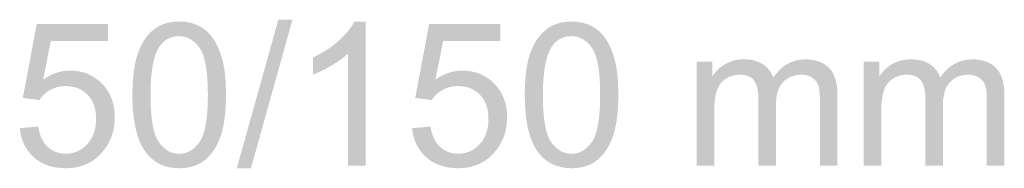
# Model space of a CAD drawing. Extents: x -12025 to 39812, y -28775 to 12.
# Tile 67 of 90: x 33665 to 34693, y -24945 to -24790. Entities that reach past the tile are written whole.
import ezdxf

# ---------------------------------------------------------------- set-up
doc = ezdxf.new("R2010")
doc.units = 0
doc.header["$MEASUREMENT"] = 0
doc.layers.add('OÚ Dukovany půdorys kóty 1NP', color=7, linetype='Continuous')

# ---------------------------------------------------------------- blocks, each defined once
blk = doc.blocks.new('(3)')
at = {"linetype": 'Continuous'}
h = blk.add_hatch(color=154, dxfattribs=at)
edge = h.paths.add_edge_path()
edge.add_spline(control_points=[(4766.2, -115.7), (4766.2, -115.7), (4785.5, -114.1), (4785.5, -114.1)], knot_values=[0, 0, 0, 0, 1, 1, 1, 1], degree=3, periodic=0)
edge.add_spline(control_points=[(4785.5, -114.1), (4786.9, -123.5), (4790.2, -130.6), (4795.4, -135.3)], knot_values=[0, 0, 0, 0, 1, 1, 1, 1], degree=3, periodic=0)
edge.add_spline(control_points=[(4795.4, -135.3), (4800.6, -140), (4806.9, -142.4), (4814.3, -142.4)], knot_values=[0, 0, 0, 0, 1, 1, 1, 1], degree=3, periodic=0)
edge.add_spline(control_points=[(4814.3, -142.4), (4823.1, -142.4), (4830.6, -139), (4836.7, -132.4)], knot_values=[0, 0, 0, 0, 1, 1, 1, 1], degree=3, periodic=0)
edge.add_spline(control_points=[(4836.7, -132.4), (4842.9, -125.7), (4845.9, -116.8), (4845.9, -105.8)], knot_values=[0, 0, 0, 0, 1, 1, 1, 1], degree=3, periodic=0)
edge.add_spline(control_points=[(4845.9, -105.8), (4845.9, -95.3), (4843, -87.1), (4837.1, -81)], knot_values=[0, 0, 0, 0, 1, 1, 1, 1], degree=3, periodic=0)
edge.add_spline(control_points=[(4837.1, -81), (4831.2, -74.9), (4823.5, -71.9), (4814, -71.9)], knot_values=[0, 0, 0, 0, 1, 1, 1, 1], degree=3, periodic=0)
edge.add_spline(control_points=[(4814, -71.9), (4808, -71.9), (4802.7, -73.3), (4797.9, -75.9)], knot_values=[0, 0, 0, 0, 1, 1, 1, 1], degree=3, periodic=0)
edge.add_spline(control_points=[(4797.9, -75.9), (4793.2, -78.6), (4789.4, -82.1), (4786.7, -86.4)], knot_values=[0, 0, 0, 0, 1, 1, 1, 1], degree=3, periodic=0)
edge.add_spline(control_points=[(4786.7, -86.4), (4786.7, -86.4), (4769.4, -84.2), (4769.4, -84.2)], knot_values=[0, 0, 0, 0, 1, 1, 1, 1], degree=3, periodic=0)
edge.add_spline(control_points=[(4769.4, -84.2), (4769.4, -84.2), (4783.9, -7.3), (4783.9, -7.3)], knot_values=[0, 0, 0, 0, 1, 1, 1, 1], degree=3, periodic=0)
edge.add_spline(control_points=[(4783.9, -7.3), (4783.9, -7.3), (4858.4, -7.3), (4858.4, -7.3)], knot_values=[0, 0, 0, 0, 1, 1, 1, 1], degree=3, periodic=0)
edge.add_spline(control_points=[(4858.4, -7.3), (4858.4, -7.3), (4858.4, -24.8), (4858.4, -24.8)], knot_values=[0, 0, 0, 0, 1, 1, 1, 1], degree=3, periodic=0)
edge.add_spline(control_points=[(4858.4, -24.8), (4858.4, -24.8), (4798.6, -24.8), (4798.6, -24.8)], knot_values=[0, 0, 0, 0, 1, 1, 1, 1], degree=3, periodic=0)
edge.add_spline(control_points=[(4798.6, -24.8), (4798.6, -24.8), (4790.6, -65.1), (4790.6, -65.1)], knot_values=[0, 0, 0, 0, 1, 1, 1, 1], degree=3, periodic=0)
edge.add_spline(control_points=[(4790.6, -65.1), (4799.6, -58.8), (4809, -55.7), (4818.9, -55.7)], knot_values=[0, 0, 0, 0, 1, 1, 1, 1], degree=3, periodic=0)
edge.add_spline(control_points=[(4818.9, -55.7), (4831.9, -55.7), (4843, -60.2), (4852, -69.3)], knot_values=[0, 0, 0, 0, 1, 1, 1, 1], degree=3, periodic=0)
edge.add_spline(control_points=[(4852, -69.3), (4860.9, -78.3), (4865.4, -90), (4865.4, -104.2)], knot_values=[0, 0, 0, 0, 1, 1, 1, 1], degree=3, periodic=0)
edge.add_spline(control_points=[(4865.4, -104.2), (4865.4, -117.7), (4861.5, -129.4), (4853.6, -139.3)], knot_values=[0, 0, 0, 0, 1, 1, 1, 1], degree=3, periodic=0)
edge.add_spline(control_points=[(4853.6, -139.3), (4844, -151.4), (4830.9, -157.5), (4814.3, -157.5)], knot_values=[0, 0, 0, 0, 1, 1, 1, 1], degree=3, periodic=0)
edge.add_spline(control_points=[(4814.3, -157.5), (4800.6, -157.5), (4789.5, -153.7), (4780.9, -146.1)], knot_values=[0, 0, 0, 0, 1, 1, 1, 1], degree=3, periodic=0)
edge.add_spline(control_points=[(4780.9, -146.1), (4772.3, -138.4), (4767.4, -128.3), (4766.2, -115.7)], knot_values=[0, 0, 0, 0, 1, 1, 1, 1], degree=3, periodic=0)
edge.add_spline(control_points=[(4766.2, -115.7), (4766.2, -115.7), (4766.2, -115.7), (4766.2, -115.7)], knot_values=[0, 0, 0, 0, 1, 1, 1, 1], degree=3, periodic=0)
h = blk.add_hatch(color=154, dxfattribs=at)
edge = h.paths.add_edge_path()
edge.add_spline(control_points=[(4883.8, -81.1), (4883.8, -63.4), (4885.6, -49.1), (4889.3, -38.4)], knot_values=[0, 0, 0, 0, 1, 1, 1, 1], degree=3, periodic=0)
edge.add_spline(control_points=[(4889.3, -38.4), (4892.9, -27.6), (4898.3, -19.2), (4905.5, -13.4)], knot_values=[0, 0, 0, 0, 1, 1, 1, 1], degree=3, periodic=0)
edge.add_spline(control_points=[(4905.5, -13.4), (4912.7, -7.5), (4921.8, -4.6), (4932.6, -4.6)], knot_values=[0, 0, 0, 0, 1, 1, 1, 1], degree=3, periodic=0)
edge.add_spline(control_points=[(4932.6, -4.6), (4940.7, -4.6), (4947.7, -6.2), (4953.8, -9.4)], knot_values=[0, 0, 0, 0, 1, 1, 1, 1], degree=3, periodic=0)
edge.add_spline(control_points=[(4953.8, -9.4), (4959.9, -12.7), (4964.9, -17.3), (4968.8, -23.4)], knot_values=[0, 0, 0, 0, 1, 1, 1, 1], degree=3, periodic=0)
edge.add_spline(control_points=[(4968.8, -23.4), (4972.8, -29.5), (4975.9, -37), (4978.1, -45.7)], knot_values=[0, 0, 0, 0, 1, 1, 1, 1], degree=3, periodic=0)
edge.add_spline(control_points=[(4978.1, -45.7), (4980.3, -54.5), (4981.5, -66.3), (4981.5, -81.1)], knot_values=[0, 0, 0, 0, 1, 1, 1, 1], degree=3, periodic=0)
edge.add_spline(control_points=[(4981.5, -81.1), (4981.5, -98.7), (4979.7, -112.8), (4976.1, -123.6)], knot_values=[0, 0, 0, 0, 1, 1, 1, 1], degree=3, periodic=0)
edge.add_spline(control_points=[(4976.1, -123.6), (4972.4, -134.4), (4967.1, -142.8), (4959.9, -148.7)], knot_values=[0, 0, 0, 0, 1, 1, 1, 1], degree=3, periodic=0)
edge.add_spline(control_points=[(4959.9, -148.7), (4952.7, -154.6), (4943.6, -157.5), (4932.6, -157.5)], knot_values=[0, 0, 0, 0, 1, 1, 1, 1], degree=3, periodic=0)
edge.add_spline(control_points=[(4932.6, -157.5), (4918.2, -157.5), (4906.9, -152.3), (4898.6, -142)], knot_values=[0, 0, 0, 0, 1, 1, 1, 1], degree=3, periodic=0)
edge.add_spline(control_points=[(4898.6, -142), (4888.8, -129.5), (4883.8, -109.2), (4883.8, -81.1)], knot_values=[0, 0, 0, 0, 1, 1, 1, 1], degree=3, periodic=0)
edge.add_spline(control_points=[(4883.8, -81.1), (4883.8, -81.1), (4883.8, -81.1), (4883.8, -81.1)], knot_values=[0, 0, 0, 0, 1, 1, 1, 1], degree=3, periodic=0)
edge.add_spline(control_points=[(4883.8, -81.1), (4883.8, -81.1), (4883.8, -81.1), (4883.8, -81.1)], knot_values=[0, 0, 0, 0, 1, 1, 1, 1], degree=3, periodic=0)
edge.add_spline(control_points=[(4883.8, -81.1), (4883.8, -81.1), (4902.7, -81.1), (4902.7, -81.1)], knot_values=[0, 0, 0, 0, 1, 1, 1, 1], degree=3, periodic=0)
edge.add_spline(control_points=[(4902.7, -81.1), (4902.7, -105.7), (4905.6, -122), (4911.4, -130.2)], knot_values=[0, 0, 0, 0, 1, 1, 1, 1], degree=3, periodic=0)
edge.add_spline(control_points=[(4911.4, -130.2), (4917.1, -138.3), (4924.2, -142.4), (4932.6, -142.4)], knot_values=[0, 0, 0, 0, 1, 1, 1, 1], degree=3, periodic=0)
edge.add_spline(control_points=[(4932.6, -142.4), (4941.1, -142.4), (4948.2, -138.3), (4953.9, -130.1)], knot_values=[0, 0, 0, 0, 1, 1, 1, 1], degree=3, periodic=0)
edge.add_spline(control_points=[(4953.9, -130.1), (4959.7, -122), (4962.6, -105.6), (4962.6, -81.1)], knot_values=[0, 0, 0, 0, 1, 1, 1, 1], degree=3, periodic=0)
edge.add_spline(control_points=[(4962.6, -81.1), (4962.6, -56.4), (4959.7, -40.1), (4953.9, -32)], knot_values=[0, 0, 0, 0, 1, 1, 1, 1], degree=3, periodic=0)
edge.add_spline(control_points=[(4953.9, -32), (4948.2, -23.9), (4941, -19.8), (4932.4, -19.8)], knot_values=[0, 0, 0, 0, 1, 1, 1, 1], degree=3, periodic=0)
edge.add_spline(control_points=[(4932.4, -19.8), (4924, -19.8), (4917.3, -23.4), (4912.2, -30.5)], knot_values=[0, 0, 0, 0, 1, 1, 1, 1], degree=3, periodic=0)
edge.add_spline(control_points=[(4912.2, -30.5), (4905.9, -39.7), (4902.7, -56.5), (4902.7, -81.1)], knot_values=[0, 0, 0, 0, 1, 1, 1, 1], degree=3, periodic=0)
edge.add_spline(control_points=[(4902.7, -81.1), (4902.7, -81.1), (4902.7, -81.1), (4902.7, -81.1)], knot_values=[0, 0, 0, 0, 1, 1, 1, 1], degree=3, periodic=0)
edge.add_spline(control_points=[(4902.7, -81.1), (4902.7, -81.1), (4883.8, -81.1), (4883.8, -81.1)], knot_values=[0, 0, 0, 0, 1, 1, 1, 1], degree=3, periodic=0)
edge.add_spline(control_points=[(4883.8, -81.1), (4883.8, -81.1), (4883.8, -81.1), (4883.8, -81.1)], knot_values=[0, 0, 0, 0, 1, 1, 1, 1], degree=3, periodic=0)
edge.add_spline(control_points=[(4883.8, -81.1), (4883.8, -81.1), (4883.8, -81.1), (4883.8, -81.1)], knot_values=[0, 0, 0, 0, 1, 1, 1, 1], degree=3, periodic=0)
blk.add_hatch(color=154, dxfattribs=at).paths.add_polyline_path([(4992.8, -157.5), (5036.2, -2.7), (5050.9, -2.7), (5007.6, -157.5), (4992.8, -157.5)])
h = blk.add_hatch(color=154, dxfattribs=at)
edge = h.paths.add_edge_path()
edge.add_spline(control_points=[(5127.4, -154.9), (5127.4, -154.9), (5109, -154.9), (5109, -154.9)], knot_values=[0, 0, 0, 0, 1, 1, 1, 1], degree=3, periodic=0)
edge.add_spline(control_points=[(5109, -154.9), (5109, -154.9), (5109, -37.8), (5109, -37.8)], knot_values=[0, 0, 0, 0, 1, 1, 1, 1], degree=3, periodic=0)
edge.add_spline(control_points=[(5109, -37.8), (5104.6, -42), (5098.8, -46.2), (5091.6, -50.5)], knot_values=[0, 0, 0, 0, 1, 1, 1, 1], degree=3, periodic=0)
edge.add_spline(control_points=[(5091.6, -50.5), (5084.4, -54.7), (5078, -57.8), (5072.2, -60)], knot_values=[0, 0, 0, 0, 1, 1, 1, 1], degree=3, periodic=0)
edge.add_spline(control_points=[(5072.2, -60), (5072.2, -60), (5072.2, -42.2), (5072.2, -42.2)], knot_values=[0, 0, 0, 0, 1, 1, 1, 1], degree=3, periodic=0)
edge.add_spline(control_points=[(5072.2, -42.2), (5082.5, -37.3), (5091.5, -31.5), (5099.2, -24.6)], knot_values=[0, 0, 0, 0, 1, 1, 1, 1], degree=3, periodic=0)
edge.add_spline(control_points=[(5099.2, -24.6), (5106.9, -17.7), (5112.3, -11.1), (5115.5, -4.6)], knot_values=[0, 0, 0, 0, 1, 1, 1, 1], degree=3, periodic=0)
edge.add_spline(control_points=[(5115.5, -4.6), (5115.5, -4.6), (5127.4, -4.6), (5127.4, -4.6)], knot_values=[0, 0, 0, 0, 1, 1, 1, 1], degree=3, periodic=0)
edge.add_spline(control_points=[(5127.4, -4.6), (5127.4, -4.6), (5127.4, -154.9), (5127.4, -154.9)], knot_values=[0, 0, 0, 0, 1, 1, 1, 1], degree=3, periodic=0)
h = blk.add_hatch(color=154, dxfattribs=at)
edge = h.paths.add_edge_path()
edge.add_spline(control_points=[(5175.8, -115.7), (5175.8, -115.7), (5195.1, -114.1), (5195.1, -114.1)], knot_values=[0, 0, 0, 0, 1, 1, 1, 1], degree=3, periodic=0)
edge.add_spline(control_points=[(5195.1, -114.1), (5196.5, -123.5), (5199.9, -130.6), (5205.1, -135.3)], knot_values=[0, 0, 0, 0, 1, 1, 1, 1], degree=3, periodic=0)
edge.add_spline(control_points=[(5205.1, -135.3), (5210.3, -140), (5216.6, -142.4), (5223.9, -142.4)], knot_values=[0, 0, 0, 0, 1, 1, 1, 1], degree=3, periodic=0)
edge.add_spline(control_points=[(5223.9, -142.4), (5232.8, -142.4), (5240.3, -139), (5246.4, -132.4)], knot_values=[0, 0, 0, 0, 1, 1, 1, 1], degree=3, periodic=0)
edge.add_spline(control_points=[(5246.4, -132.4), (5252.5, -125.7), (5255.6, -116.8), (5255.6, -105.8)], knot_values=[0, 0, 0, 0, 1, 1, 1, 1], degree=3, periodic=0)
edge.add_spline(control_points=[(5255.6, -105.8), (5255.6, -95.3), (5252.6, -87.1), (5246.7, -81)], knot_values=[0, 0, 0, 0, 1, 1, 1, 1], degree=3, periodic=0)
edge.add_spline(control_points=[(5246.7, -81), (5240.9, -74.9), (5233.1, -71.9), (5223.6, -71.9)], knot_values=[0, 0, 0, 0, 1, 1, 1, 1], degree=3, periodic=0)
edge.add_spline(control_points=[(5223.6, -71.9), (5217.7, -71.9), (5212.3, -73.3), (5207.6, -75.9)], knot_values=[0, 0, 0, 0, 1, 1, 1, 1], degree=3, periodic=0)
edge.add_spline(control_points=[(5207.6, -75.9), (5202.8, -78.6), (5199.1, -82.1), (5196.3, -86.4)], knot_values=[0, 0, 0, 0, 1, 1, 1, 1], degree=3, periodic=0)
edge.add_spline(control_points=[(5196.3, -86.4), (5196.3, -86.4), (5179.1, -84.2), (5179.1, -84.2)], knot_values=[0, 0, 0, 0, 1, 1, 1, 1], degree=3, periodic=0)
edge.add_spline(control_points=[(5179.1, -84.2), (5179.1, -84.2), (5193.6, -7.3), (5193.6, -7.3)], knot_values=[0, 0, 0, 0, 1, 1, 1, 1], degree=3, periodic=0)
edge.add_spline(control_points=[(5193.6, -7.3), (5193.6, -7.3), (5268, -7.3), (5268, -7.3)], knot_values=[0, 0, 0, 0, 1, 1, 1, 1], degree=3, periodic=0)
edge.add_spline(control_points=[(5268, -7.3), (5268, -7.3), (5268, -24.8), (5268, -24.8)], knot_values=[0, 0, 0, 0, 1, 1, 1, 1], degree=3, periodic=0)
edge.add_spline(control_points=[(5268, -24.8), (5268, -24.8), (5208.3, -24.8), (5208.3, -24.8)], knot_values=[0, 0, 0, 0, 1, 1, 1, 1], degree=3, periodic=0)
edge.add_spline(control_points=[(5208.3, -24.8), (5208.3, -24.8), (5200.2, -65.1), (5200.2, -65.1)], knot_values=[0, 0, 0, 0, 1, 1, 1, 1], degree=3, periodic=0)
edge.add_spline(control_points=[(5200.2, -65.1), (5209.2, -58.8), (5218.6, -55.7), (5228.5, -55.7)], knot_values=[0, 0, 0, 0, 1, 1, 1, 1], degree=3, periodic=0)
edge.add_spline(control_points=[(5228.5, -55.7), (5241.6, -55.7), (5252.6, -60.2), (5261.6, -69.3)], knot_values=[0, 0, 0, 0, 1, 1, 1, 1], degree=3, periodic=0)
edge.add_spline(control_points=[(5261.6, -69.3), (5270.6, -78.3), (5275.1, -90), (5275.1, -104.2)], knot_values=[0, 0, 0, 0, 1, 1, 1, 1], degree=3, periodic=0)
edge.add_spline(control_points=[(5275.1, -104.2), (5275.1, -117.7), (5271.1, -129.4), (5263.2, -139.3)], knot_values=[0, 0, 0, 0, 1, 1, 1, 1], degree=3, periodic=0)
edge.add_spline(control_points=[(5263.2, -139.3), (5253.6, -151.4), (5240.5, -157.5), (5223.9, -157.5)], knot_values=[0, 0, 0, 0, 1, 1, 1, 1], degree=3, periodic=0)
edge.add_spline(control_points=[(5223.9, -157.5), (5210.3, -157.5), (5199.2, -153.7), (5190.6, -146.1)], knot_values=[0, 0, 0, 0, 1, 1, 1, 1], degree=3, periodic=0)
edge.add_spline(control_points=[(5190.6, -146.1), (5182, -138.4), (5177, -128.3), (5175.8, -115.7)], knot_values=[0, 0, 0, 0, 1, 1, 1, 1], degree=3, periodic=0)
edge.add_spline(control_points=[(5175.8, -115.7), (5175.8, -115.7), (5175.8, -115.7), (5175.8, -115.7)], knot_values=[0, 0, 0, 0, 1, 1, 1, 1], degree=3, periodic=0)
h = blk.add_hatch(color=154, dxfattribs=at)
edge = h.paths.add_edge_path()
edge.add_spline(control_points=[(5293.5, -81.1), (5293.5, -63.4), (5295.3, -49.1), (5298.9, -38.4)], knot_values=[0, 0, 0, 0, 1, 1, 1, 1], degree=3, periodic=0)
edge.add_spline(control_points=[(5298.9, -38.4), (5302.6, -27.6), (5308, -19.2), (5315.2, -13.4)], knot_values=[0, 0, 0, 0, 1, 1, 1, 1], degree=3, periodic=0)
edge.add_spline(control_points=[(5315.2, -13.4), (5322.4, -7.5), (5331.4, -4.6), (5342.3, -4.6)], knot_values=[0, 0, 0, 0, 1, 1, 1, 1], degree=3, periodic=0)
edge.add_spline(control_points=[(5342.3, -4.6), (5350.3, -4.6), (5357.4, -6.2), (5363.4, -9.4)], knot_values=[0, 0, 0, 0, 1, 1, 1, 1], degree=3, periodic=0)
edge.add_spline(control_points=[(5363.4, -9.4), (5369.5, -12.7), (5374.5, -17.3), (5378.5, -23.4)], knot_values=[0, 0, 0, 0, 1, 1, 1, 1], degree=3, periodic=0)
edge.add_spline(control_points=[(5378.5, -23.4), (5382.4, -29.5), (5385.5, -37), (5387.7, -45.7)], knot_values=[0, 0, 0, 0, 1, 1, 1, 1], degree=3, periodic=0)
edge.add_spline(control_points=[(5387.7, -45.7), (5390, -54.5), (5391.1, -66.3), (5391.1, -81.1)], knot_values=[0, 0, 0, 0, 1, 1, 1, 1], degree=3, periodic=0)
edge.add_spline(control_points=[(5391.1, -81.1), (5391.1, -98.7), (5389.3, -112.8), (5385.7, -123.6)], knot_values=[0, 0, 0, 0, 1, 1, 1, 1], degree=3, periodic=0)
edge.add_spline(control_points=[(5385.7, -123.6), (5382.1, -134.4), (5376.7, -142.8), (5369.5, -148.7)], knot_values=[0, 0, 0, 0, 1, 1, 1, 1], degree=3, periodic=0)
edge.add_spline(control_points=[(5369.5, -148.7), (5362.3, -154.6), (5353.3, -157.5), (5342.3, -157.5)], knot_values=[0, 0, 0, 0, 1, 1, 1, 1], degree=3, periodic=0)
edge.add_spline(control_points=[(5342.3, -157.5), (5327.9, -157.5), (5316.5, -152.3), (5308.3, -142)], knot_values=[0, 0, 0, 0, 1, 1, 1, 1], degree=3, periodic=0)
edge.add_spline(control_points=[(5308.3, -142), (5298.4, -129.5), (5293.5, -109.2), (5293.5, -81.1)], knot_values=[0, 0, 0, 0, 1, 1, 1, 1], degree=3, periodic=0)
edge.add_spline(control_points=[(5293.5, -81.1), (5293.5, -81.1), (5293.5, -81.1), (5293.5, -81.1)], knot_values=[0, 0, 0, 0, 1, 1, 1, 1], degree=3, periodic=0)
edge.add_spline(control_points=[(5293.5, -81.1), (5293.5, -81.1), (5293.5, -81.1), (5293.5, -81.1)], knot_values=[0, 0, 0, 0, 1, 1, 1, 1], degree=3, periodic=0)
edge.add_spline(control_points=[(5293.5, -81.1), (5293.5, -81.1), (5312.4, -81.1), (5312.4, -81.1)], knot_values=[0, 0, 0, 0, 1, 1, 1, 1], degree=3, periodic=0)
edge.add_spline(control_points=[(5312.4, -81.1), (5312.4, -105.7), (5315.2, -122), (5321, -130.2)], knot_values=[0, 0, 0, 0, 1, 1, 1, 1], degree=3, periodic=0)
edge.add_spline(control_points=[(5321, -130.2), (5326.8, -138.3), (5333.9, -142.4), (5342.3, -142.4)], knot_values=[0, 0, 0, 0, 1, 1, 1, 1], degree=3, periodic=0)
edge.add_spline(control_points=[(5342.3, -142.4), (5350.7, -142.4), (5357.8, -138.3), (5363.6, -130.1)], knot_values=[0, 0, 0, 0, 1, 1, 1, 1], degree=3, periodic=0)
edge.add_spline(control_points=[(5363.6, -130.1), (5369.3, -122), (5372.2, -105.6), (5372.2, -81.1)], knot_values=[0, 0, 0, 0, 1, 1, 1, 1], degree=3, periodic=0)
edge.add_spline(control_points=[(5372.2, -81.1), (5372.2, -56.4), (5369.3, -40.1), (5363.6, -32)], knot_values=[0, 0, 0, 0, 1, 1, 1, 1], degree=3, periodic=0)
edge.add_spline(control_points=[(5363.6, -32), (5357.8, -23.9), (5350.7, -19.8), (5342.1, -19.8)], knot_values=[0, 0, 0, 0, 1, 1, 1, 1], degree=3, periodic=0)
edge.add_spline(control_points=[(5342.1, -19.8), (5333.6, -19.8), (5326.9, -23.4), (5321.9, -30.5)], knot_values=[0, 0, 0, 0, 1, 1, 1, 1], degree=3, periodic=0)
edge.add_spline(control_points=[(5321.9, -30.5), (5315.5, -39.7), (5312.4, -56.5), (5312.4, -81.1)], knot_values=[0, 0, 0, 0, 1, 1, 1, 1], degree=3, periodic=0)
edge.add_spline(control_points=[(5312.4, -81.1), (5312.4, -81.1), (5312.4, -81.1), (5312.4, -81.1)], knot_values=[0, 0, 0, 0, 1, 1, 1, 1], degree=3, periodic=0)
edge.add_spline(control_points=[(5312.4, -81.1), (5312.4, -81.1), (5293.5, -81.1), (5293.5, -81.1)], knot_values=[0, 0, 0, 0, 1, 1, 1, 1], degree=3, periodic=0)
edge.add_spline(control_points=[(5293.5, -81.1), (5293.5, -81.1), (5293.5, -81.1), (5293.5, -81.1)], knot_values=[0, 0, 0, 0, 1, 1, 1, 1], degree=3, periodic=0)
edge.add_spline(control_points=[(5293.5, -81.1), (5293.5, -81.1), (5293.5, -81.1), (5293.5, -81.1)], knot_values=[0, 0, 0, 0, 1, 1, 1, 1], degree=3, periodic=0)
h = blk.add_hatch(color=154, dxfattribs=at)
edge = h.paths.add_edge_path()
edge.add_spline(control_points=[(5472.9, -154.9), (5472.9, -154.9), (5472.9, -46.5), (5472.9, -46.5)], knot_values=[0, 0, 0, 0, 1, 1, 1, 1], degree=3, periodic=0)
edge.add_spline(control_points=[(5472.9, -46.5), (5472.9, -46.5), (5489.3, -46.5), (5489.3, -46.5)], knot_values=[0, 0, 0, 0, 1, 1, 1, 1], degree=3, periodic=0)
edge.add_spline(control_points=[(5489.3, -46.5), (5489.3, -46.5), (5489.3, -61.7), (5489.3, -61.7)], knot_values=[0, 0, 0, 0, 1, 1, 1, 1], degree=3, periodic=0)
edge.add_spline(control_points=[(5489.3, -61.7), (5492.7, -56.4), (5497.3, -52.1), (5502.9, -48.9)], knot_values=[0, 0, 0, 0, 1, 1, 1, 1], degree=3, periodic=0)
edge.add_spline(control_points=[(5502.9, -48.9), (5508.6, -45.6), (5515, -44), (5522.2, -44)], knot_values=[0, 0, 0, 0, 1, 1, 1, 1], degree=3, periodic=0)
edge.add_spline(control_points=[(5522.2, -44), (5530.3, -44), (5536.9, -45.7), (5542, -49)], knot_values=[0, 0, 0, 0, 1, 1, 1, 1], degree=3, periodic=0)
edge.add_spline(control_points=[(5542, -49), (5547.1, -52.4), (5550.8, -57), (5552.9, -63)], knot_values=[0, 0, 0, 0, 1, 1, 1, 1], degree=3, periodic=0)
edge.add_spline(control_points=[(5552.9, -63), (5561.5, -50.4), (5572.6, -44), (5586.4, -44)], knot_values=[0, 0, 0, 0, 1, 1, 1, 1], degree=3, periodic=0)
edge.add_spline(control_points=[(5586.4, -44), (5597.1, -44), (5605.4, -47), (5611.2, -53)], knot_values=[0, 0, 0, 0, 1, 1, 1, 1], degree=3, periodic=0)
edge.add_spline(control_points=[(5611.2, -53), (5617, -58.9), (5619.9, -68.1), (5619.9, -80.5)], knot_values=[0, 0, 0, 0, 1, 1, 1, 1], degree=3, periodic=0)
edge.add_spline(control_points=[(5619.9, -80.5), (5619.9, -80.5), (5619.9, -154.9), (5619.9, -154.9)], knot_values=[0, 0, 0, 0, 1, 1, 1, 1], degree=3, periodic=0)
edge.add_spline(control_points=[(5619.9, -154.9), (5619.9, -154.9), (5601.6, -154.9), (5601.6, -154.9)], knot_values=[0, 0, 0, 0, 1, 1, 1, 1], degree=3, periodic=0)
edge.add_spline(control_points=[(5601.6, -154.9), (5601.6, -154.9), (5601.6, -86.6), (5601.6, -86.6)], knot_values=[0, 0, 0, 0, 1, 1, 1, 1], degree=3, periodic=0)
edge.add_spline(control_points=[(5601.6, -86.6), (5601.6, -79.3), (5601, -74), (5599.8, -70.7)], knot_values=[0, 0, 0, 0, 1, 1, 1, 1], degree=3, periodic=0)
edge.add_spline(control_points=[(5599.8, -70.7), (5598.6, -67.5), (5596.5, -64.9), (5593.3, -62.9)], knot_values=[0, 0, 0, 0, 1, 1, 1, 1], degree=3, periodic=0)
edge.add_spline(control_points=[(5593.3, -62.9), (5590.2, -60.9), (5586.5, -60), (5582.3, -60)], knot_values=[0, 0, 0, 0, 1, 1, 1, 1], degree=3, periodic=0)
edge.add_spline(control_points=[(5582.3, -60), (5574.7, -60), (5568.3, -62.5), (5563.3, -67.6)], knot_values=[0, 0, 0, 0, 1, 1, 1, 1], degree=3, periodic=0)
edge.add_spline(control_points=[(5563.3, -67.6), (5558.3, -72.6), (5555.7, -80.8), (5555.7, -91.9)], knot_values=[0, 0, 0, 0, 1, 1, 1, 1], degree=3, periodic=0)
edge.add_spline(control_points=[(5555.7, -91.9), (5555.7, -91.9), (5555.7, -154.9), (5555.7, -154.9)], knot_values=[0, 0, 0, 0, 1, 1, 1, 1], degree=3, periodic=0)
edge.add_spline(control_points=[(5555.7, -154.9), (5555.7, -154.9), (5537.3, -154.9), (5537.3, -154.9)], knot_values=[0, 0, 0, 0, 1, 1, 1, 1], degree=3, periodic=0)
edge.add_spline(control_points=[(5537.3, -154.9), (5537.3, -154.9), (5537.3, -84.5), (5537.3, -84.5)], knot_values=[0, 0, 0, 0, 1, 1, 1, 1], degree=3, periodic=0)
edge.add_spline(control_points=[(5537.3, -84.5), (5537.3, -76.3), (5535.8, -70.2), (5532.9, -66.1)], knot_values=[0, 0, 0, 0, 1, 1, 1, 1], degree=3, periodic=0)
edge.add_spline(control_points=[(5532.9, -66.1), (5529.9, -62), (5525, -60), (5518.1, -60)], knot_values=[0, 0, 0, 0, 1, 1, 1, 1], degree=3, periodic=0)
edge.add_spline(control_points=[(5518.1, -60), (5513, -60), (5508.2, -61.3), (5503.8, -64)], knot_values=[0, 0, 0, 0, 1, 1, 1, 1], degree=3, periodic=0)
edge.add_spline(control_points=[(5503.8, -64), (5499.4, -66.8), (5496.2, -70.7), (5494.2, -76)], knot_values=[0, 0, 0, 0, 1, 1, 1, 1], degree=3, periodic=0)
edge.add_spline(control_points=[(5494.2, -76), (5492.3, -81.2), (5491.3, -88.8), (5491.3, -98.7)], knot_values=[0, 0, 0, 0, 1, 1, 1, 1], degree=3, periodic=0)
edge.add_spline(control_points=[(5491.3, -98.7), (5491.3, -98.7), (5491.3, -154.9), (5491.3, -154.9)], knot_values=[0, 0, 0, 0, 1, 1, 1, 1], degree=3, periodic=0)
edge.add_spline(control_points=[(5491.3, -154.9), (5491.3, -154.9), (5472.9, -154.9), (5472.9, -154.9)], knot_values=[0, 0, 0, 0, 1, 1, 1, 1], degree=3, periodic=0)
h = blk.add_hatch(color=154, dxfattribs=at)
edge = h.paths.add_edge_path()
edge.add_spline(control_points=[(5647.2, -154.9), (5647.2, -154.9), (5647.2, -46.5), (5647.2, -46.5)], knot_values=[0, 0, 0, 0, 1, 1, 1, 1], degree=3, periodic=0)
edge.add_spline(control_points=[(5647.2, -46.5), (5647.2, -46.5), (5663.7, -46.5), (5663.7, -46.5)], knot_values=[0, 0, 0, 0, 1, 1, 1, 1], degree=3, periodic=0)
edge.add_spline(control_points=[(5663.7, -46.5), (5663.7, -46.5), (5663.7, -61.7), (5663.7, -61.7)], knot_values=[0, 0, 0, 0, 1, 1, 1, 1], degree=3, periodic=0)
edge.add_spline(control_points=[(5663.7, -61.7), (5667.1, -56.4), (5671.6, -52.1), (5677.2, -48.9)], knot_values=[0, 0, 0, 0, 1, 1, 1, 1], degree=3, periodic=0)
edge.add_spline(control_points=[(5677.2, -48.9), (5682.9, -45.6), (5689.3, -44), (5696.5, -44)], knot_values=[0, 0, 0, 0, 1, 1, 1, 1], degree=3, periodic=0)
edge.add_spline(control_points=[(5696.5, -44), (5704.6, -44), (5711.2, -45.7), (5716.3, -49)], knot_values=[0, 0, 0, 0, 1, 1, 1, 1], degree=3, periodic=0)
edge.add_spline(control_points=[(5716.3, -49), (5721.5, -52.4), (5725.1, -57), (5727.2, -63)], knot_values=[0, 0, 0, 0, 1, 1, 1, 1], degree=3, periodic=0)
edge.add_spline(control_points=[(5727.2, -63), (5735.8, -50.4), (5746.9, -44), (5760.7, -44)], knot_values=[0, 0, 0, 0, 1, 1, 1, 1], degree=3, periodic=0)
edge.add_spline(control_points=[(5760.7, -44), (5771.4, -44), (5779.7, -47), (5785.5, -53)], knot_values=[0, 0, 0, 0, 1, 1, 1, 1], degree=3, periodic=0)
edge.add_spline(control_points=[(5785.5, -53), (5791.3, -58.9), (5794.2, -68.1), (5794.2, -80.5)], knot_values=[0, 0, 0, 0, 1, 1, 1, 1], degree=3, periodic=0)
edge.add_spline(control_points=[(5794.2, -80.5), (5794.2, -80.5), (5794.2, -154.9), (5794.2, -154.9)], knot_values=[0, 0, 0, 0, 1, 1, 1, 1], degree=3, periodic=0)
edge.add_spline(control_points=[(5794.2, -154.9), (5794.2, -154.9), (5775.9, -154.9), (5775.9, -154.9)], knot_values=[0, 0, 0, 0, 1, 1, 1, 1], degree=3, periodic=0)
edge.add_spline(control_points=[(5775.9, -154.9), (5775.9, -154.9), (5775.9, -86.6), (5775.9, -86.6)], knot_values=[0, 0, 0, 0, 1, 1, 1, 1], degree=3, periodic=0)
edge.add_spline(control_points=[(5775.9, -86.6), (5775.9, -79.3), (5775.3, -74), (5774.1, -70.7)], knot_values=[0, 0, 0, 0, 1, 1, 1, 1], degree=3, periodic=0)
edge.add_spline(control_points=[(5774.1, -70.7), (5772.9, -67.5), (5770.8, -64.9), (5767.6, -62.9)], knot_values=[0, 0, 0, 0, 1, 1, 1, 1], degree=3, periodic=0)
edge.add_spline(control_points=[(5767.6, -62.9), (5764.5, -60.9), (5760.8, -60), (5756.6, -60)], knot_values=[0, 0, 0, 0, 1, 1, 1, 1], degree=3, periodic=0)
edge.add_spline(control_points=[(5756.6, -60), (5749, -60), (5742.6, -62.5), (5737.6, -67.6)], knot_values=[0, 0, 0, 0, 1, 1, 1, 1], degree=3, periodic=0)
edge.add_spline(control_points=[(5737.6, -67.6), (5732.6, -72.6), (5730, -80.8), (5730, -91.9)], knot_values=[0, 0, 0, 0, 1, 1, 1, 1], degree=3, periodic=0)
edge.add_spline(control_points=[(5730, -91.9), (5730, -91.9), (5730, -154.9), (5730, -154.9)], knot_values=[0, 0, 0, 0, 1, 1, 1, 1], degree=3, periodic=0)
edge.add_spline(control_points=[(5730, -154.9), (5730, -154.9), (5711.7, -154.9), (5711.7, -154.9)], knot_values=[0, 0, 0, 0, 1, 1, 1, 1], degree=3, periodic=0)
edge.add_spline(control_points=[(5711.7, -154.9), (5711.7, -154.9), (5711.7, -84.5), (5711.7, -84.5)], knot_values=[0, 0, 0, 0, 1, 1, 1, 1], degree=3, periodic=0)
edge.add_spline(control_points=[(5711.7, -84.5), (5711.7, -76.3), (5710.2, -70.2), (5707.2, -66.1)], knot_values=[0, 0, 0, 0, 1, 1, 1, 1], degree=3, periodic=0)
edge.add_spline(control_points=[(5707.2, -66.1), (5704.2, -62), (5699.3, -60), (5692.5, -60)], knot_values=[0, 0, 0, 0, 1, 1, 1, 1], degree=3, periodic=0)
edge.add_spline(control_points=[(5692.5, -60), (5687.3, -60), (5682.5, -61.3), (5678.1, -64)], knot_values=[0, 0, 0, 0, 1, 1, 1, 1], degree=3, periodic=0)
edge.add_spline(control_points=[(5678.1, -64), (5673.7, -66.8), (5670.5, -70.7), (5668.6, -76)], knot_values=[0, 0, 0, 0, 1, 1, 1, 1], degree=3, periodic=0)
edge.add_spline(control_points=[(5668.6, -76), (5666.6, -81.2), (5665.6, -88.8), (5665.6, -98.7)], knot_values=[0, 0, 0, 0, 1, 1, 1, 1], degree=3, periodic=0)
edge.add_spline(control_points=[(5665.6, -98.7), (5665.6, -98.7), (5665.6, -154.9), (5665.6, -154.9)], knot_values=[0, 0, 0, 0, 1, 1, 1, 1], degree=3, periodic=0)
edge.add_spline(control_points=[(5665.6, -154.9), (5665.6, -154.9), (5647.2, -154.9), (5647.2, -154.9)], knot_values=[0, 0, 0, 0, 1, 1, 1, 1], degree=3, periodic=0)

msp = doc.modelspace()

# ---------------------------------------------------------------- block references
at = {"layer": 'OÚ Dukovany půdorys kóty 1NP', "color": 154, "linetype": 'Continuous'}
msp.add_blockref('(3)', (28899.1, -24787.6), dxfattribs=at)

doc.saveas('drawing.dxf')
